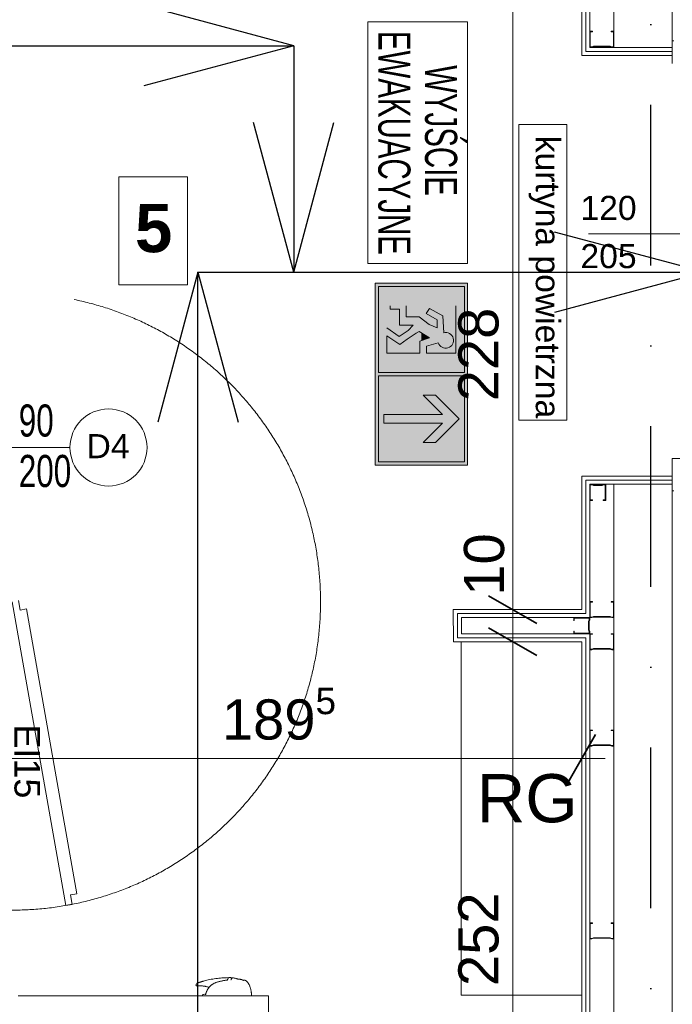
# Model space of a CAD drawing. Header units: millimetres. Extents: x 2016045 to 2079203, y -1576958 to -1542749.
# Tile 85 of 109: x 2039351 to 2041383, y -1559279 to -1556215. Entities that reach past the tile are written whole.
import ezdxf

# ---------------------------------------------------------------- set-up
doc = ezdxf.new("R2010")
doc.units = ezdxf.units.MM
doc.header["$MEASUREMENT"] = 0
doc.linetypes.add('Dashed', pattern=[5644.44, 2822.22, -2822.22])
doc.linetypes.add('OSIE', pattern=[1000, 500, -250, 0, -250])
for name, color, linetype, lineweight in [('a___przekrojowa___0.5_Nr_pióra__1', 7, 'Continuous', 0), ('Budowlane - Sciany Wew_Nr_pióra__251', 94, 'Continuous', 20), ('Budowlane - Sciany Wew_Nr_pióra__7', 7, 'Continuous', 13), ('Budowlane - Sciany Zew_Nr_pióra__7', 7, 'Continuous', 13), ('Komory_Nr_pióra__1', 7, 'Continuous', 0), ('Konstrukcja - podkonstrukcja pod panele - belki_Nr_pióra__7', 7, 'Continuous', 13), ('Konstrukcja - scian dzialowych_Nr_pióra__7', 7, 'Continuous', 13), ('MAPA SKAN_Nr_pióra__1', 7, 'Continuous', 0), ('MAPA SKAN_Nr_pióra__7', 7, 'Continuous', 13), ('opis pomieszczeń_Nr_pióra__1', 7, 'Continuous', 0), ('opis pomieszczeń_Nr_pióra__7', 7, 'Continuous', 13), ('p.poz._Nr_pióra__1', 7, 'Continuous', 0), ('p.poz._Nr_pióra__16', 1, 'Continuous', 5), ('p.poz._Nr_pióra__91', 255, 'Continuous', 5), ('struktura_Nr_pióra__7', 7, 'Continuous', 13), ('WS_opis_Nr_pióra__1', 7, 'Continuous', 0), ('WS_opis_Nr_pióra__7', 7, 'Continuous', 13), ('Wymiarowanie_Nr_pióra__1', 7, 'Continuous', 0), ('znaczniki drzwi_Nr_pióra__1', 7, 'Continuous', 0), ('znaczniki drzwi_Nr_pióra__7', 7, 'Continuous', 13), ('Ściany zewnętrzne_Nr_pióra__1', 7, 'Continuous', 0), ('Ściany_Nr_pióra__51', 5, 'Continuous', 13), ('Ślusarka_okienna_Nr_pióra__1', 7, 'Continuous', 0), ('Ślusarka_okienna_Nr_pióra__7', 7, 'Continuous', 13)]:
    doc.layers.add(name, color=color, linetype=linetype, lineweight=lineweight)
for name, color, linetype, lineweight, true_color in [('drzwi_Nr_pióra__30', 7, 'Continuous', 13, 0x0322fc), ('EWAKUACJA_Nr_pióra__105', 7, 'Continuous', 25, 0xa40f02), ('Komory_Nr_pióra__12', 7, 'Continuous', 5, 0x9f9f9f), ('MEBLE PKN_Nr_pióra__11', 7, 'Continuous', 5, 0x6d6d6d), ('MEBLE PKN_Nr_pióra__12', 7, 'Continuous', 5, 0x9f9f9f), ('OSIE_Nr_pióra__2', 7, 'Continuous', 25, 0x0322fc), ('p.poz._Nr_pióra__153', 7, 'Continuous', 20, 0x006200), ('Wymiarowanie_Nr_pióra__3', 7, 'Continuous', 35, 0x008200), ('Ślusarka_okienna_Nr_pióra__30', 7, 'Continuous', 13, 0x0322fc)]:
    doc.layers.add(name, color=color, linetype=linetype, lineweight=lineweight, true_color=true_color)
for name, color, linetype in [('EWAKUACJA', 7, 'Continuous'), ('Wymiarowanie', 7, 'Continuous'), ('Ściany zewnętrzne', 7, 'Continuous')]:
    doc.layers.add(name, color=color, linetype=linetype)
doc.styles.add('GENERATED_STYLE_1', font='arial.ttf')
doc.styles.add('GENERATED_STYLE_2', font='txt')
doc.styles.add('GENERATED_STYLE_4', font='arial.ttf')
doc.dimstyles.new('GENERATED_STYLE__1', dxfattribs={"dimtxt": 125, "dimasz": 114, "dimexe": 0.18, "dimexo": 0, "dimgap": 0.09, "dimtad": 1, "dimtih": 1, "dimtoh": 1, "dimdec": 0, "dimlfac": 0.1, "dimzin": 0, "dimdsep": 46, "dimtxsty": 'GENERATED_STYLE_1', "dimblk": 'ARROWHEAD_2', "dimblk1": 'ARROWHEAD_2', "dimblk2": 'ARROWHEAD_2', "dimcen": 0.09, "dimclrd": 7, "dimclre": 7, "dimclrt": 7, "dimadec": 4, "dimazin": 0, "dimtfac": 1, "dimtdec": 4, "dimtmove": 0, "dimatfit": 3, "dimfxl": 0, "dimtolj": 1, "dimtzin": 0, "dimarcsym": 0})
doc.dimstyles.new('GENERATED_STYLE__2', dxfattribs={"dimtxt": 125, "dimasz": 114, "dimexe": 0.18, "dimexo": 0, "dimgap": 0.09, "dimtad": 1, "dimdec": 0, "dimlfac": 0.1, "dimzin": 0, "dimdsep": 46, "dimtxsty": 'GENERATED_STYLE_1', "dimblk": 'ARROWHEAD_2', "dimblk1": 'ARROWHEAD_2', "dimblk2": 'ARROWHEAD_2', "dimcen": 0.09, "dimclrd": 7, "dimclre": 7, "dimclrt": 7, "dimadec": 4, "dimazin": 0, "dimtfac": 1, "dimtdec": 4, "dimtmove": 2, "dimatfit": 3, "dimfxl": 0, "dimtolj": 1, "dimtzin": 0, "dimarcsym": 0})
doc.dimstyles.new('GENERATED_STYLE__3', dxfattribs={"dimtxt": 125, "dimasz": 114, "dimexe": 0.18, "dimexo": 0, "dimgap": 0.09, "dimtad": 1, "dimdec": 0, "dimlfac": 0.1, "dimzin": 0, "dimdsep": 46, "dimtxsty": 'GENERATED_STYLE_1', "dimblk": 'ARROWHEAD_2', "dimblk1": 'ARROWHEAD_2', "dimblk2": 'ARROWHEAD_2', "dimcen": 0.09, "dimclrd": 7, "dimclre": 7, "dimclrt": 7, "dimadec": 4, "dimazin": 0, "dimtfac": 1, "dimtdec": 4, "dimtmove": 0, "dimatfit": 3, "dimfxl": 0, "dimtolj": 1, "dimtzin": 0, "dimarcsym": 0})

# ---------------------------------------------------------------- blocks, each defined once
blk = doc.blocks.new('Ściana_25', base_point=(2041382.9, -1552390.9))
at = {"layer": 'Ściany zewnętrzne_Nr_pióra__1', "linetype": 'Continuous', "flags": 128}
for points in [[(2041382.9, -1552390.9), (2041382.9, -1556280.9)], [(2041387.9, -1556280.9), (2041382.9, -1556280.9)]]:
    blk.add_lwpolyline(points, dxfattribs=at)
blk = doc.blocks.new('Ściana_41', base_point=(2041382.9, -1557680.9))
at = {"layer": 'Ściany zewnętrzne_Nr_pióra__1', "linetype": 'Continuous', "flags": 128}
for points in [[(2041382.9, -1557680.9), (2041382.9, -1567210.9)], [(2041387.9, -1557680.9), (2041382.9, -1557680.9)]]:
    blk.add_lwpolyline(points, dxfattribs=at)
blk = doc.blocks.new('Linia_4', base_point=(2037665.1, -1556295.8))
at = {"layer": 'EWAKUACJA_Nr_pióra__105', "linetype": 'Continuous'}
for p, q in [((2040204.5, -1556295.8), (2039738, -1556170.8)), ((2037665.1, -1556295.8), (2040204.5, -1556295.8)), ((2040204.5, -1556295.8), (2039738, -1556420.8))]:
    blk.add_line(p, q, dxfattribs=at)
blk = doc.blocks.new('Linia_5', base_point=(2040204.5, -1556295.8))
at = {"layer": 'EWAKUACJA_Nr_pióra__105', "linetype": 'Continuous'}
for p, q in [((2040204.5, -1556295.8), (2040204.5, -1557000.9)), ((2040204.5, -1557000.9), (2040079.5, -1556534.4)), ((2040204.5, -1557000.9), (2040329.5, -1556534.4))]:
    blk.add_line(p, q, dxfattribs=at)
blk = doc.blocks.new('Linia_6', base_point=(2039906.4, -1557000.9))
at = {"layer": 'EWAKUACJA_Nr_pióra__105', "linetype": 'Continuous'}
for p, q in [((2041482.9, -1557000.9), (2041016.4, -1556875.9)), ((2039906.4, -1557000.9), (2041482.9, -1557000.9)), ((2041482.9, -1557000.9), (2041016.4, -1557125.9))]:
    blk.add_line(p, q, dxfattribs=at)
blk = doc.blocks.new('Linia_11', base_point=(2039906.4, -1561770.8))
at = {"layer": 'EWAKUACJA_Nr_pióra__105', "linetype": 'Continuous'}
for p, q in [((2039906.4, -1557000.9), (2039781.4, -1557467.4)), ((2039906.4, -1561770.8), (2039906.4, -1557000.9)), ((2039906.4, -1557000.9), (2040031.4, -1557467.4))]:
    blk.add_line(p, q, dxfattribs=at)
blk = doc.blocks.new('*D106', base_point=(1682719.6, -1237567.4))
at = {"layer": 'Wymiarowanie_Nr_pióra__1', "linetype": 'Continuous'}
for p, q in [((2040773.6, -1555770.9), (2040998.6, -1555770.9)), ((2040886.1, -1555770.9), (2040886.1, -1558051)), ((2040773.6, -1558051), (2040998.6, -1558051))]:
    blk.add_line(p, q, dxfattribs=at)
at = {"layer": 'Wymiarowanie_Nr_pióra__3', "linetype": 'Continuous'}
for p, q in [((2040961.1, -1555814.2), (2040811.1, -1555727.6)), ((2040961.1, -1558094.3), (2040811.1, -1558007.7))]:
    blk.add_line(p, q, dxfattribs=at)
at = {"layer": 'Wymiarowanie_Nr_pióra__1', "char_height": 125, "attachment_point": 7, "rotation": 90, "style": 'GENERATED_STYLE_1'}
for s, insert in [('\\A1;{\\fArial|b0|i0|c238|p38;228}', (2040843.6, -1557402.5)), ('\\A1;{\\fArial|b0|i0|c238|p38;10}', (2040861.1, -1558007.6))]:
    blk.add_mtext(s, dxfattribs=dict(at, insert=insert))
blk = doc.blocks.new('ARROWHEAD_2')
at = {"color": 0, "linetype": 'Continuous', "lineweight": 0}
for p, q in [((-0.378, -0.655), (0.378, 0.655)), ((0, 0), (-1, 0))]:
    blk.add_line(p, q, dxfattribs=at)
blk = doc.blocks.new('*D107', base_point=(1682719.6, -1237567.4))
at = {"layer": 'Wymiarowanie_Nr_pióra__1', "linetype": 'Continuous'}
for p, q in [((2040773.6, -1558051), (2040998.6, -1558051)), ((2040886.1, -1558051), (2040886.1, -1558150.9)), ((2040773.6, -1558150.9), (2040998.6, -1558150.9))]:
    blk.add_line(p, q, dxfattribs=at)
at = {"layer": 'Wymiarowanie_Nr_pióra__3', "linetype": 'Continuous'}
for p, q in [((2040961.1, -1558094.3), (2040811.1, -1558007.7)), ((2040961.1, -1558194.2), (2040811.1, -1558107.6))]:
    blk.add_line(p, q, dxfattribs=at)
blk = doc.blocks.new('*D108', base_point=(1682719.6, -1237567.4))
at = {"layer": 'Wymiarowanie_Nr_pióra__1', "linetype": 'Continuous'}
for p, q in [((2040886.1, -1558150.9), (2040886.1, -1560670.9)), ((2040773.6, -1560670.9), (2040998.6, -1560670.9)), ((2040886.1, -1560670.9), (2040886.1, -1560744.3))]:
    blk.add_line(p, q, dxfattribs=at)
at = {"layer": 'Wymiarowanie_Nr_pióra__3', "linetype": 'Continuous'}
for p, q in [((2040961.1, -1558194.2), (2040811.1, -1558107.6)), ((2040811.1, -1560627.6), (2040961.1, -1560714.2))]:
    blk.add_line(p, q, dxfattribs=at)
at = {"layer": 'Wymiarowanie_Nr_pióra__1', "insert": (2040843.6, -1559222.6), "char_height": 125, "attachment_point": 7, "rotation": 90, "style": 'GENERATED_STYLE_1'}
blk.add_mtext('\\A1;{\\fArial|b0|i0|c238|p38;252}', dxfattribs=at)
blk = doc.blocks.new('*D126', base_point=(1682719.6, -1237567.4))
at = {"layer": 'Wymiarowanie_Nr_pióra__1', "linetype": 'Continuous'}
for p, q in [((2044173.5, -1556060.9), (2043948.5, -1556060.9)), ((2044061, -1559800.9), (2044061, -1556060.9)), ((2044173.5, -1559800.9), (2043948.5, -1559800.9))]:
    blk.add_line(p, q, dxfattribs=at)
at = {"layer": 'Wymiarowanie_Nr_pióra__3', "linetype": 'Continuous'}
for p, q in [((2043986, -1556017.6), (2044136, -1556104.2)), ((2043986, -1559757.6), (2044136, -1559844.2))]:
    blk.add_line(p, q, dxfattribs=at)
at = {"layer": 'Wymiarowanie_Nr_pióra__1', "insert": (2044036, -1558073.2), "char_height": 125, "attachment_point": 7, "rotation": 90, "style": 'GENERATED_STYLE_1'}
blk.add_mtext('\\A1;{\\fArial|b0|i0|c238|p38;374}', dxfattribs=at)
blk = doc.blocks.new('*D143', base_point=(1682719.6, -1237567.4))
at = {"layer": 'Wymiarowanie_Nr_pióra__1', "linetype": 'Continuous'}
for p, q in [((2021278.9, -1556060.9), (2021053.9, -1556060.9)), ((2021166.4, -1559800.9), (2021166.4, -1556060.9)), ((2021278.9, -1559800.9), (2021053.9, -1559800.9))]:
    blk.add_line(p, q, dxfattribs=at)
at = {"layer": 'Wymiarowanie_Nr_pióra__3', "linetype": 'Continuous'}
for p, q in [((2021091.4, -1556017.6), (2021241.4, -1556104.2)), ((2021091.4, -1559757.6), (2021241.4, -1559844.2))]:
    blk.add_line(p, q, dxfattribs=at)
at = {"layer": 'Wymiarowanie_Nr_pióra__1', "insert": (2021141.4, -1558073.2), "char_height": 125, "attachment_point": 7, "rotation": 90, "style": 'GENERATED_STYLE_1'}
blk.add_mtext('\\A1;{\\fArial|b0|i0|c238|p38;374}', dxfattribs=at)
blk = doc.blocks.new('*D193', base_point=(1682719.6, -1237567.4))
at = {"layer": 'Wymiarowanie_Nr_pióra__1', "linetype": 'Continuous'}
for p, q in [((2039207.9, -1558627.3), (2039207.9, -1558402.3)), ((2041101, -1558627.3), (2041101, -1558402.3)), ((2039207.9, -1558514.8), (2041101, -1558514.8)), ((2041101, -1558514.8), (2041174.4, -1558514.8))]:
    blk.add_line(p, q, dxfattribs=at)
at = {"layer": 'Wymiarowanie_Nr_pióra__3', "linetype": 'Continuous'}
for p, q in [((2039251.2, -1558439.8), (2039164.6, -1558589.8)), ((2041057.7, -1558589.8), (2041144.3, -1558439.8))]:
    blk.add_line(p, q, dxfattribs=at)
at = {"layer": 'Wymiarowanie_Nr_pióra__1', "insert": (2039980.9, -1558491.9), "char_height": 125, "attachment_point": 7, "style": 'GENERATED_STYLE_1'}
blk.add_mtext('\\A1;{\\fArial|b0|i0|c238|p38;189\\fArial|b0|i0|c238|p38;\\A1{\\H.66x;\\S5^  ;}}', dxfattribs=at)

msp = doc.modelspace()

# ---------------------------------------------------------------- hatches: boundary and pattern name
at = {"layer": 'p.poz._Nr_pióra__153', "linetype": 'Continuous'}
h = msp.add_hatch(color=256, dxfattribs=at)
h.paths.add_polyline_path([(2040601.9, -1557045.3), (2040601.9, -1557105.6), (2040554, -1557105.6), (2040554, -1557139.5), (2040594.9, -1557139.5), (2040601.9, -1557144.9), (2040601.9, -1557189), (2040595.4, -1557185), (2040585.8, -1557190.6), (2040557.8, -1557209.5), (2040534.9, -1557225.6), (2040494.7, -1557198.5), (2040494.7, -1557253), (2040597.5, -1557253), (2040597.5, -1557215.4), (2040601.9, -1557213.9), (2040601.9, -1557313.3), (2040467.9, -1557313.3), (2040467.9, -1557045.3)])
h.paths.add_polyline_path([(2040576.7, -1557165.8), (2040533.6, -1557165.8), (2040533.6, -1557115.6), (2040504.5, -1557115.6), (2040504.5, -1557105.6), (2040494.7, -1557105.6), (2040494.7, -1557173.6), (2040532.5, -1557200.4), (2040560.2, -1557181.7)], flags=0)
for points in [[(2040709.1, -1557253), (2040709.1, -1557105.6), (2040601.9, -1557105.6), (2040601.9, -1557045.3), (2040735.9, -1557045.3), (2040735.9, -1557313.3), (2040601.9, -1557313.3), (2040601.9, -1557213.9), (2040627.4, -1557204.7), (2040601.9, -1557189), (2040601.9, -1557144.9), (2040626.1, -1557163.5), (2040651.4, -1557174), (2040651.4, -1557149.2), (2040616.8, -1557129.7), (2040626.9, -1557114), (2040669, -1557136.2), (2040671.3, -1557189.1, -2.327184), (2040654.2, -1557220.2), (2040617.5, -1557230.8), (2040617.5, -1557253)], [(2040484.6, -1557470.7), (2040601.9, -1557470.7), (2040601.9, -1557591.3), (2040467.9, -1557591.3), (2040467.9, -1557323.3), (2040601.9, -1557323.3), (2040601.9, -1557443.9), (2040484.6, -1557443.9)], [(2040645.4, -1557531), (2040719.1, -1557457.3), (2040645.4, -1557383.6), (2040607.5, -1557383.6), (2040667.8, -1557443.9), (2040601.9, -1557443.9), (2040601.9, -1557323.3), (2040735.9, -1557323.3), (2040735.9, -1557591.3), (2040601.9, -1557591.3), (2040601.9, -1557470.7), (2040667.8, -1557470.7), (2040607.5, -1557531)]]:
    msp.add_hatch(color=256, dxfattribs=at).paths.add_polyline_path(points)
at = {"layer": 'p.poz._Nr_pióra__91', "linetype": 'Continuous'}
h = msp.add_hatch(color=256, dxfattribs=at)
h.paths.add_polyline_path([(2040745.9, -1557035.2), (2040745.9, -1557601.4), (2040457.8, -1557601.4), (2040457.8, -1557035.2)])
h.paths.add_polyline_path([(2040735.9, -1557045.3), (2040467.9, -1557045.3), (2040467.9, -1557313.3), (2040735.9, -1557313.3)], flags=0)
h.paths.add_polyline_path([(2040467.9, -1557591.3), (2040735.9, -1557591.3), (2040735.9, -1557323.3), (2040467.9, -1557323.3)], flags=0)
for points in [[(2040533.6, -1557115.6), (2040533.6, -1557165.8), (2040576.7, -1557165.8), (2040560.2, -1557181.7), (2040532.5, -1557200.4), (2040494.7, -1557173.6), (2040494.7, -1557105.6), (2040504.5, -1557105.6), (2040504.5, -1557115.6)], [(2040709.1, -1557105.6), (2040709.1, -1557253), (2040617.5, -1557253), (2040617.5, -1557230.8), (2040654.2, -1557220.2, 2.327184), (2040671.3, -1557189.1), (2040669, -1557136.2), (2040626.9, -1557114), (2040616.8, -1557129.7), (2040651.4, -1557149.2), (2040651.4, -1557174), (2040626.1, -1557163.5), (2040594.9, -1557139.5), (2040554, -1557139.5), (2040554, -1557108.3), (2040554, -1557105.6)], [(2040585.8, -1557190.6), (2040595.4, -1557185), (2040601.9, -1557189), (2040601.9, -1557213.9), (2040597.5, -1557215.4), (2040597.5, -1557253), (2040494.7, -1557253), (2040494.7, -1557198.5), (2040534.9, -1557225.6), (2040557.8, -1557209.5)], [(2040627.4, -1557204.7), (2040601.9, -1557213.9), (2040601.9, -1557189)], [(2040601.9, -1557443.9), (2040667.8, -1557443.9), (2040607.5, -1557383.6), (2040645.4, -1557383.6), (2040719.1, -1557457.3), (2040645.4, -1557531), (2040607.5, -1557531), (2040667.8, -1557470.7), (2040601.9, -1557470.7)], [(2040484.6, -1557443.9), (2040601.9, -1557443.9), (2040601.9, -1557470.7), (2040484.6, -1557470.7)]]:
    msp.add_hatch(color=256, dxfattribs=at).paths.add_polyline_path(points)

# ---------------------------------------------------------------- linework, layer by layer
at = {"layer": 'a___przekrojowa___0.5_Nr_pióra__1', "linetype": 'Continuous'}
msp.add_line((2041101, -1557635.9), (2041382.9, -1557635.9), dxfattribs=at)
at = {"layer": 'Budowlane - Sciany Wew_Nr_pióra__251', "linetype": 'Continuous'}
for p, q in [((2041113.5, -1556313.4), (2041113.5, -1555758.4)), ((2041126, -1556300.9), (2041126, -1555745.9)), ((2041113.5, -1556313.4), (2041382.9, -1556313.4)), ((2041126, -1556300.9), (2041382.9, -1556300.9)), ((2041113.5, -1557648.4), (2041382.9, -1557648.4)), ((2041113.5, -1558063.5), (2041113.5, -1557648.4)), ((2041126, -1557660.9), (2041382.9, -1557660.9)), ((2041126, -1558076), (2041126, -1557680.9)), ((2040713.9, -1558138.4), (2040713.8, -1558063.5)), ((2040713.8, -1558063.5), (2041113.5, -1558063.5)), ((2040726.4, -1558125.9), (2040726.3, -1558076)), ((2040726.3, -1558076), (2041126, -1558076)), ((2041126, -1558126), (2040726.4, -1558125.9)), ((2041126, -1559775.9), (2041126, -1558126)), ((2041113.5, -1558138.5), (2040713.9, -1558138.4)), ((2041113.5, -1559763.4), (2041113.5, -1558138.5))]:
    msp.add_line(p, q, dxfattribs=at)
at = {"layer": 'Budowlane - Sciany Wew_Nr_pióra__7', "linetype": 'Continuous'}
for p, q in [((2041176, -1557685.9), (2041176, -1557685.4)), ((2041101, -1558126), (2041101.5, -1558126))]:
    msp.add_line(p, q, dxfattribs=at)
at = {"layer": 'Budowlane - Sciany Zew_Nr_pióra__7', "linetype": 'Continuous'}
for p, q in [((2041382.9, -1556280.9), (2041382.9, -1556203.9)), ((2041382.9, -1559797.9), (2041382.9, -1557700.9))]:
    msp.add_line(p, q, dxfattribs=at)
at = {"layer": 'drzwi_Nr_pióra__30', "linetype": 'Continuous'}
for p, q in [((2041382.9, -1556280.9), (2041382.9, -1556350.9)), ((2041382.9, -1557580.9), (2041432.9, -1557580.9)), ((2041382.9, -1557680.9), (2041382.9, -1557580.9))]:
    msp.add_line(p, q, dxfattribs=at)
at = {"layer": 'Komory_Nr_pióra__1', "linetype": 'Dashed'}
for p, q in [((2039999.9, -1559198.7), (2039996.8, -1559204.1)), ((2040000.8, -1559197.2), (2039999.9, -1559198.7)), ((2040025.6, -1559199.3), (2040025.4, -1559199.2)), ((2040025.8, -1559199.4), (2040025.6, -1559199.3)), ((2039902.7, -1559214.8), (2039900.5, -1559218.7)), ((2039902.9, -1559214.6), (2039902.7, -1559214.8)), ((2039903, -1559214.3), (2039902.9, -1559214.6)), ((2039903.2, -1559214.1), (2039903, -1559214.3)), ((2039903.4, -1559213.9), (2039903.2, -1559214.1)), ((2039903.7, -1559213.7), (2039903.4, -1559213.9)), ((2039903.9, -1559213.6), (2039903.7, -1559213.7)), ((2039904.1, -1559213.4), (2039903.9, -1559213.6)), ((2039904.3, -1559213.3), (2039904.1, -1559213.4)), ((2039904.5, -1559213.2), (2039904.3, -1559213.3)), ((2039904.8, -1559213.1), (2039904.5, -1559213.2)), ((2039905, -1559213), (2039904.8, -1559213.1)), ((2039919.4, -1559222), (2039918.5, -1559221.9)), ((2039920.9, -1559222.2), (2039919.4, -1559222)), ((2039922.8, -1559222.5), (2039920.9, -1559222.2)), ((2039924.6, -1559222.7), (2039922.8, -1559222.5)), ((2039926.4, -1559223), (2039924.6, -1559222.7)), ((2039928.3, -1559223.4), (2039926.4, -1559223)), ((2039930, -1559223.8), (2039928.3, -1559223.4)), ((2039931.7, -1559224.1), (2039930, -1559223.8)), ((2039934, -1559224.7), (2039931.7, -1559224.1)), ((2039936.1, -1559225.3), (2039934, -1559224.7)), ((2039938, -1559225.9), (2039936.1, -1559225.3)), ((2039939.8, -1559226.4), (2039938, -1559225.9)), ((2039940.9, -1559226.8), (2039939.8, -1559226.4)), ((2039998.4, -1559203.9), (2039998.1, -1559203.9)), ((2039998.7, -1559203.8), (2039998.4, -1559203.9)), ((2039998.8, -1559203.8), (2039998.7, -1559203.8)), ((2039998.9, -1559203.8), (2039998.8, -1559203.8)), ((2039999, -1559203.7), (2039998.9, -1559203.8)), ((2039998.9, -1559203.8), (2039998.9, -1559203.8)), ((2039998.9, -1559203.8), (2039998.9, -1559203.8)), ((2040025.9, -1559199.5), (2040025.8, -1559199.4)), ((2040026.1, -1559199.6), (2040025.9, -1559199.5)), ((2040026.2, -1559199.8), (2040026.1, -1559199.6)), ((2040026.4, -1559200), (2040026.2, -1559199.8)), ((2040026.5, -1559200.2), (2040026.4, -1559200)), ((2040026.6, -1559200.4), (2040026.5, -1559200.2)), ((2040050.4, -1559204.5), (2040046.2, -1559204.5)), ((2040125.2, -1559253), (2039346.8, -1559253)), ((2039920.1, -1559252.8), (2039920.4, -1559251.6)), ((2040073.1, -1559252.8), (2039920.1, -1559252.8)), ((2039930.6, -1559247.3), (2039923.6, -1559248.5)), ((2039923.8, -1559253), (2039923.9, -1559252.8)), ((2040068.1, -1559253), (2040068.1, -1559252.8)), ((2040125.9, -1559352.2), (2040125.9, -1559253.7))]:
    msp.add_line(p, q, dxfattribs=at)
for centre, radius, start, end in [((2040003.2, -1559496.5), 300, 90.5481, 105.2579), ((2040000.3, -1559197), 0.5, 330, 90.5491), ((2040003.4, -1559197), 0.5, 89.8178, 149.9955), ((2040003.1, -1559286.4), 90, 75.6725, 89.8155), ((2039902.2, -1559219.7), 2, 150.0458, 276.6991), ((2039908.7, -1559321.5), 100, 84.3898, 93.5902), ((2040002, -1559492.8), 296.1, 107.4095, 109.122), ((2040003.3, -1559496.6), 300.1, 105.2584, 107.4201), ((2039979.8, -1559258.6), 50.2, 105.7072, 157.7388), ((2040027, -1559434), 231.8, 97.1545, 105.214), ((2038324, -1573797.3), 14695.9, 83.29915, 83.34879), ((2040036.6, -1559219.3), 17.7, 59.8398, 82.714), ((2040006.3, -1559272.3), 78.7, 58.0399, 60.16), ((2040050.6, -1559213.5), 9.02, 46.6763, 91.4795), ((2040025.9, -1559239.6), 45, 18, 46.6532), ((2039983.1, -1559253.5), 90, 0.5, 18), ((2039924.3, -1559252.5), 4, 99.8416, 166.98), ((2039996.8, -1559266.3), 68.9, 157.169, 166.1485), ((2040125.2, -1559253.7), 0.741, 359.8826, 90)]:
    msp.add_arc(centre, radius, start, end, dxfattribs=at)
at = {"layer": 'Komory_Nr_pióra__12', "linetype": 'Dashed'}
msp.add_arc((2038658, -1558419.1), 1562.2, 329.8502, 330.1498, dxfattribs=at)
at = {"layer": 'Konstrukcja - podkonstrukcja pod panele - belki_Nr_pióra__7', "linetype": 'Continuous'}
msp.add_line((2041382.9, -1559797.9), (2041382.9, -1557700.9), dxfattribs=at)
at = {"layer": 'Konstrukcja - scian dzialowych_Nr_pióra__7', "linetype": 'Continuous'}
for p, q in [((2041201, -1556300.9), (2041201, -1552440.9)), ((2041126, -1556300.9), (2041126, -1556250.9)), ((2041126, -1556250.9), (2041133.5, -1556250.9)), ((2041133.5, -1556252.6), (2041127.7, -1556252.6)), ((2041127.7, -1556252.6), (2041127.7, -1556299.3)), ((2041133.5, -1556250.9), (2041134.2, -1556250.9)), ((2041134.2, -1556252.6), (2041133.5, -1556252.6)), ((2041134.2, -1556250.9), (2041134.7, -1556251.4)), ((2041134.7, -1556252.1), (2041134.2, -1556252.6)), ((2041134.7, -1556251.4), (2041134.7, -1556252.1)), ((2041192.9, -1556251.4), (2041193.5, -1556250.9)), ((2041192.9, -1556252.1), (2041192.9, -1556251.4)), ((2041193.5, -1556252.6), (2041192.9, -1556252.1)), ((2041193.5, -1556250.9), (2041201, -1556250.9)), ((2041199.4, -1556252.6), (2041193.5, -1556252.6)), ((2041199.4, -1556299.3), (2041199.4, -1556252.6)), ((2041201, -1556250.9), (2041201, -1556300.9)), ((2041132.7, -1556300.9), (2041126, -1556300.9)), ((2041127.7, -1556299.3), (2041132.4, -1556299.3)), ((2041132.4, -1556299.3), (2041137.7, -1556297.3)), ((2041138, -1556298.9), (2041132.7, -1556300.9)), ((2041137.7, -1556297.3), (2041189.3, -1556297.3)), ((2041189, -1556298.9), (2041138, -1556298.9)), ((2041194.4, -1556300.9), (2041189, -1556298.9)), ((2041189.3, -1556297.3), (2041194.7, -1556299.3)), ((2041201, -1556300.9), (2041194.4, -1556300.9)), ((2041194.7, -1556299.3), (2041199.4, -1556299.3)), ((2041126, -1557710.9), (2041126, -1557660.9)), ((2041126, -1557660.9), (2041132.7, -1557660.9)), ((2041132.4, -1557662.6), (2041127.7, -1557662.6)), ((2041127.7, -1557662.6), (2041127.7, -1557709.3)), ((2041137.7, -1557664.6), (2041132.4, -1557662.6)), ((2041132.7, -1557660.9), (2041138, -1557662.9)), ((2041151, -1557664.6), (2041137.7, -1557664.6)), ((2041138, -1557662.9), (2041151, -1557662.9)), ((2041151, -1557662.9), (2041164, -1557662.9)), ((2041164.3, -1557664.6), (2041151, -1557664.6)), ((2041164, -1557662.9), (2041169.4, -1557660.9)), ((2041169.7, -1557662.6), (2041164.3, -1557664.6)), ((2041169.4, -1557660.9), (2041176, -1557660.9)), ((2041174.4, -1557662.6), (2041169.7, -1557662.6)), ((2041174.4, -1557709.3), (2041174.4, -1557662.6)), ((2041176, -1557660.9), (2041176, -1557710.9)), ((2041201, -1567210.9), (2041201, -1557660.9)), ((2041126, -1557710.9), (2041133.5, -1557710.9)), ((2041133.5, -1557710.9), (2041126, -1557710.9)), ((2041127.7, -1557709.3), (2041133.5, -1557709.3)), ((2041133.5, -1557709.3), (2041134.2, -1557709.3)), ((2041133.5, -1557710.9), (2041134.2, -1557710.9)), ((2041134.2, -1557711), (2041133.5, -1557710.9)), ((2041134.2, -1557709.3), (2041134.7, -1557709.8)), ((2041134.7, -1557710.5), (2041134.2, -1557711)), ((2041134.2, -1557710.9), (2041134.7, -1557711.4)), ((2041134.7, -1557709.8), (2041134.7, -1557710.5)), ((2041168, -1557709.7), (2041168.5, -1557709.3)), ((2041168, -1557710.5), (2041168, -1557709.7)), ((2041168.5, -1557710.9), (2041168, -1557710.5)), ((2041168.5, -1557709.3), (2041174.4, -1557709.3)), ((2041168.5, -1557710.9), (2041176, -1557710.9)), ((2041176, -1557710.9), (2041168.5, -1557710.9)), ((2041126, -1558076), (2041126, -1558026)), ((2041126, -1558026), (2041133.5, -1558026)), ((2041133.5, -1558027.6), (2041127.7, -1558027.6)), ((2041127.7, -1558027.6), (2041127.7, -1558074.3)), ((2041133.5, -1558026), (2041134.2, -1558026)), ((2041134.2, -1558027.7), (2041133.5, -1558027.6)), ((2041134.2, -1558026), (2041134.7, -1558026.5)), ((2041134.7, -1558027.2), (2041134.2, -1558027.7)), ((2041134.7, -1558026.5), (2041134.7, -1558027.2)), ((2041192.9, -1558026.4), (2041193.5, -1558026)), ((2041192.9, -1558027.2), (2041192.9, -1558026.4)), ((2041193.5, -1558027.6), (2041192.9, -1558027.2)), ((2041193.5, -1558026), (2041201, -1558026)), ((2041199.4, -1558027.6), (2041193.5, -1558027.6)), ((2041199.4, -1558074.3), (2041199.4, -1558027.6)), ((2041201, -1558026), (2041201, -1558076)), ((2041076.1, -1558084.2), (2041075.6, -1558084.7)), ((2041076, -1558076), (2041076, -1558083.5)), ((2041076, -1558083.5), (2041076, -1558076)), ((2041076, -1558076), (2041126, -1558076)), ((2041076, -1558083.5), (2041076.1, -1558084.2)), ((2041076, -1558084.2), (2041076, -1558083.5)), ((2041076.5, -1558084.7), (2041076, -1558084.2)), ((2041077.2, -1558084.7), (2041076.5, -1558084.7)), ((2041077.7, -1558084.2), (2041077.2, -1558084.7)), ((2041124.4, -1558077.7), (2041077.7, -1558077.7)), ((2041077.7, -1558077.7), (2041077.7, -1558083.5)), ((2041077.7, -1558083.5), (2041077.7, -1558084.2)), ((2041122.4, -1558087.7), (2041124.4, -1558082.3)), ((2041122.4, -1558101), (2041122.4, -1558087.7)), ((2041126, -1558082.7), (2041124, -1558088)), ((2041124, -1558088), (2041124, -1558101)), ((2041124.4, -1558082.3), (2041124.4, -1558077.7)), ((2041132.7, -1558076), (2041126, -1558076)), ((2041126, -1558076), (2041126, -1558082.7)), ((2041127.7, -1558074.3), (2041132.4, -1558074.3)), ((2041132.4, -1558074.3), (2041137.7, -1558072.3)), ((2041138, -1558074), (2041132.7, -1558076)), ((2041137.7, -1558072.3), (2041189.3, -1558072.3)), ((2041189, -1558074), (2041138, -1558074)), ((2041194.4, -1558076), (2041189, -1558074)), ((2041189.3, -1558072.3), (2041194.7, -1558074.3)), ((2041201, -1558076), (2041194.4, -1558076)), ((2041194.7, -1558074.3), (2041199.4, -1558074.3)), ((2041076, -1558118.5), (2041076.5, -1558117.9)), ((2041076, -1558118.5), (2041076, -1558126)), ((2041076, -1558126), (2041076, -1558118.5)), ((2041126, -1558126), (2041076, -1558126)), ((2041076.5, -1558117.9), (2041077.2, -1558117.9)), ((2041077.2, -1558117.9), (2041077.7, -1558118.5)), ((2041077.7, -1558118.5), (2041077.7, -1558124.3)), ((2041077.7, -1558124.3), (2041124.4, -1558124.3)), ((2041122.4, -1558114.3), (2041122.4, -1558101)), ((2041124.4, -1558119.6), (2041122.4, -1558114.3)), ((2041124, -1558101), (2041124, -1558114)), ((2041124, -1558114), (2041126, -1558119.3)), ((2041124.4, -1558124.3), (2041124.4, -1558119.6)), ((2041126, -1558119.3), (2041126, -1558126)), ((2041126, -1558176), (2041126, -1558126)), ((2041126, -1558126), (2041133.5, -1558126)), ((2041133.5, -1558126), (2041134.2, -1558126)), ((2041134.2, -1558126), (2041134.7, -1558126.5)), ((2041134.7, -1558126.5), (2041134.7, -1558127.2)), ((2041192.9, -1558126.4), (2041193.5, -1558126)), ((2041192.9, -1558127.2), (2041192.9, -1558126.4)), ((2041193.5, -1558126), (2041201, -1558126)), ((2041201, -1558126), (2041201, -1558176)), ((2041133.5, -1558127.6), (2041127.7, -1558127.6)), ((2041127.7, -1558127.6), (2041127.7, -1558174.3)), ((2041134.2, -1558127.7), (2041133.5, -1558127.6)), ((2041134.7, -1558127.2), (2041134.2, -1558127.7)), ((2041193.5, -1558127.6), (2041192.9, -1558127.2)), ((2041199.4, -1558127.6), (2041193.5, -1558127.6)), ((2041199.4, -1558174.3), (2041199.4, -1558127.6)), ((2041132.7, -1558176), (2041126, -1558176)), ((2041127.7, -1558174.3), (2041132.4, -1558174.3)), ((2041132.4, -1558174.3), (2041137.7, -1558172.3)), ((2041138, -1558174), (2041132.7, -1558176)), ((2041137.7, -1558172.3), (2041189.3, -1558172.3)), ((2041189, -1558174), (2041138, -1558174)), ((2041194.4, -1558176), (2041189, -1558174)), ((2041189.3, -1558172.3), (2041194.7, -1558174.3)), ((2041201, -1558176), (2041194.4, -1558176)), ((2041194.7, -1558174.3), (2041199.4, -1558174.3)), ((2041126, -1558475.8), (2041126, -1558425.8)), ((2041126, -1558425.8), (2041133.5, -1558425.8)), ((2041133.5, -1558427.5), (2041127.7, -1558427.5)), ((2041127.7, -1558427.5), (2041127.7, -1558474.2)), ((2041133.5, -1558425.8), (2041134.2, -1558425.8)), ((2041134.2, -1558427.5), (2041133.5, -1558427.5)), ((2041134.2, -1558425.8), (2041134.7, -1558426.3)), ((2041134.7, -1558427), (2041134.2, -1558427.5)), ((2041134.7, -1558426.3), (2041134.7, -1558427)), ((2041192.9, -1558426.3), (2041193.5, -1558425.8)), ((2041192.9, -1558427), (2041192.9, -1558426.3)), ((2041193.5, -1558427.5), (2041192.9, -1558427)), ((2041193.5, -1558425.8), (2041201, -1558425.8)), ((2041199.4, -1558427.5), (2041193.5, -1558427.5)), ((2041199.4, -1558474.2), (2041199.4, -1558427.5)), ((2041201, -1558425.8), (2041201, -1558475.8)), ((2041132.7, -1558475.8), (2041126, -1558475.8)), ((2041127.7, -1558474.2), (2041132.4, -1558474.2)), ((2041132.4, -1558474.2), (2041137.7, -1558472.2)), ((2041138, -1558473.8), (2041132.7, -1558475.8)), ((2041137.7, -1558472.2), (2041189.3, -1558472.2)), ((2041189, -1558473.8), (2041138, -1558473.8)), ((2041194.4, -1558475.8), (2041189, -1558473.8)), ((2041189.3, -1558472.2), (2041194.7, -1558474.2)), ((2041201, -1558475.8), (2041194.4, -1558475.8)), ((2041194.7, -1558474.2), (2041199.4, -1558474.2)), ((2041126, -1559025.8), (2041133.5, -1559025.8)), ((2041133.5, -1559027.5), (2041127.7, -1559027.5)), ((2041127.7, -1559027.5), (2041127.7, -1559074.2)), ((2041133.5, -1559025.8), (2041134.2, -1559025.8)), ((2041134.2, -1559027.5), (2041133.5, -1559027.5)), ((2041134.2, -1559025.8), (2041134.7, -1559026.3)), ((2041134.7, -1559027), (2041134.2, -1559027.5)), ((2041134.7, -1559026.3), (2041134.7, -1559027)), ((2041192.9, -1559026.3), (2041193.5, -1559025.8)), ((2041192.9, -1559027), (2041192.9, -1559026.3)), ((2041193.5, -1559027.5), (2041192.9, -1559027)), ((2041193.5, -1559025.8), (2041201, -1559025.8)), ((2041199.4, -1559027.5), (2041193.5, -1559027.5)), ((2041199.4, -1559074.2), (2041199.4, -1559027.5)), ((2041201, -1559025.8), (2041201, -1559075.8)), ((2041132.7, -1559075.8), (2041126, -1559075.8)), ((2041127.7, -1559074.2), (2041132.4, -1559074.2)), ((2041132.4, -1559074.2), (2041137.7, -1559072.2)), ((2041138, -1559073.8), (2041132.7, -1559075.8)), ((2041137.7, -1559072.2), (2041189.3, -1559072.2)), ((2041189, -1559073.8), (2041138, -1559073.8)), ((2041194.4, -1559075.8), (2041189, -1559073.8)), ((2041189.3, -1559072.2), (2041194.7, -1559074.2)), ((2041201, -1559075.8), (2041194.4, -1559075.8)), ((2041194.7, -1559074.2), (2041199.4, -1559074.2))]:
    msp.add_line(p, q, dxfattribs=at)
at = {"layer": 'MAPA SKAN_Nr_pióra__7', "linetype": 'Continuous'}
for p, q in [((2040726, -1559251), (2040726, -1558151)), ((2041101.4, -1559251), (2040726, -1559251))]:
    msp.add_line(p, q, dxfattribs=at)
at = {"layer": 'MEBLE PKN_Nr_pióra__12', "linetype": 'Continuous'}
for p, q in [((2040904.8, -1557461), (2040904.8, -1556540.8)), ((2041054.8, -1556540.8), (2040904.8, -1556540.8)), ((2041054.8, -1557461), (2041054.8, -1556540.8)), ((2040904.8, -1557461), (2041054.8, -1557461))]:
    msp.add_line(p, q, dxfattribs=at)
at = {"layer": 'opis pomieszczeń_Nr_pióra__1', "linetype": 'Continuous', "flags": 128}
msp.add_lwpolyline([(2039660.2, -1556703.9), (2039874.1, -1556703.9), (2039874.1, -1557039.6), (2039660.2, -1557039.6)], close=True, dxfattribs=at)
at = {"layer": 'OSIE_Nr_pióra__2', "linetype": 'OSIE'}
msp.add_line((2041316.4, -1572981.5), (2041316.4, -1549568.1), dxfattribs=at)
at = {"layer": 'p.poz._Nr_pióra__1', "linetype": 'Continuous'}
for p, q in [((2040745.9, -1557035.2), (2040457.8, -1557035.2)), ((2040457.8, -1557601.4), (2040457.8, -1557035.2)), ((2040735.9, -1557045.3), (2040467.9, -1557045.3)), ((2040467.9, -1557313.3), (2040467.9, -1557045.3)), ((2040735.9, -1557313.3), (2040735.9, -1557045.3)), ((2040745.9, -1557601.4), (2040745.9, -1557035.2)), ((2040709.1, -1557253), (2040709.1, -1557105.6)), ((2040494.7, -1557253), (2040494.7, -1557198.5)), ((2040597.5, -1557253), (2040494.7, -1557253)), ((2040709.1, -1557253), (2040617.5, -1557253)), ((2040735.9, -1557313.3), (2040467.9, -1557313.3)), ((2040735.9, -1557323.3), (2040467.9, -1557323.3)), ((2040467.9, -1557591.3), (2040467.9, -1557323.3)), ((2040735.9, -1557591.3), (2040735.9, -1557323.3)), ((2040607.5, -1557383.6), (2040667.8, -1557443.9)), ((2040607.5, -1557383.6), (2040645.4, -1557383.6)), ((2040645.4, -1557383.6), (2040719.1, -1557457.3)), ((2040484.6, -1557443.9), (2040667.8, -1557443.9)), ((2040484.6, -1557470.7), (2040484.6, -1557443.9)), ((2040484.6, -1557470.7), (2040667.8, -1557470.7)), ((2040607.5, -1557531), (2040667.8, -1557470.7)), ((2040645.4, -1557531), (2040719.1, -1557457.3)), ((2040607.5, -1557531), (2040645.4, -1557531)), ((2040745.9, -1557601.4), (2040457.8, -1557601.4)), ((2040735.9, -1557591.3), (2040467.9, -1557591.3))]:
    msp.add_line(p, q, dxfattribs=at)
at = {"layer": 'p.poz._Nr_pióra__1', "linetype": 'Continuous', "flags": 128}
for points in [[(2040494.7, -1557173.6), (2040532.5, -1557200.4), (2040560.2, -1557181.7), (2040576.7, -1557165.8), (2040533.6, -1557165.8), (2040533.6, -1557115.6), (2040504.5, -1557115.6), (2040504.5, -1557105.6)], [(2040554, -1557105.6), (2040554, -1557139.5), (2040594.9, -1557139.5), (2040626.1, -1557163.5), (2040651.4, -1557174), (2040651.4, -1557149.2), (2040616.8, -1557129.7), (2040626.9, -1557114), (2040669, -1557136.2), (2040671.3, -1557189.1)], [(2040494.7, -1557198.5), (2040534.9, -1557225.6), (2040557.8, -1557209.5), (2040585.8, -1557190.6), (2040595.4, -1557185), (2040627.4, -1557204.7), (2040597.5, -1557215.4), (2040597.5, -1557253)], [(2040617.5, -1557253), (2040617.5, -1557230.8), (2040654.2, -1557220.2)]]:
    msp.add_lwpolyline(points, dxfattribs=at)
at = {"layer": 'p.poz._Nr_pióra__1', "linetype": 'Continuous'}
msp.add_arc((2040677.5, -1557212.8), 24.4, 197.5744, 104.5608, dxfattribs=at)
at = {"layer": 'struktura_Nr_pióra__7', "linetype": 'Continuous'}
for p, q in [((2041126, -1557673.4), (2041126, -1557660.9)), ((2041126, -1557685.9), (2041126, -1557673.4)), ((2041101, -1558076), (2041113.5, -1558076)), ((2041113.5, -1558076), (2041126, -1558076))]:
    msp.add_line(p, q, dxfattribs=at)
at = {"layer": 'WS_opis_Nr_pióra__1', "linetype": 'Continuous', "flags": 128}
msp.add_lwpolyline([(2040435, -1556973.9), (2040435, -1556221.7), (2040745.9, -1556221.7), (2040745.9, -1556973.9)], close=True, dxfattribs=at)
at = {"layer": 'znaczniki drzwi_Nr_pióra__1', "linetype": 'Continuous'}
msp.add_line((2041582.1, -1556880.9), (2041122.1, -1556880.9), dxfattribs=at)
msp.add_circle((2039627.9, -1557546.4), 120, dxfattribs=at)
at = {"layer": 'Ściany_Nr_pióra__51', "linetype": 'Continuous'}
for p, q in [((2041101.4, -1556325.9), (2041101.4, -1555770.9)), ((2041101.4, -1556325.9), (2041383, -1556325.9)), ((2041101, -1558051), (2041101, -1557635.9)), ((2041101.4, -1557635.9), (2041382.9, -1557635.9)), ((2040701.4, -1558150.9), (2040701.3, -1558051)), ((2040701.3, -1558051), (2041101, -1558051)), ((2041101, -1558151), (2040701.4, -1558150.9)), ((2041101, -1559775.9), (2041101, -1558151))]:
    msp.add_line(p, q, dxfattribs=at)
at = {"layer": 'Ślusarka_okienna_Nr_pióra__1', "linetype": 'Continuous'}
msp.add_line((2039507.9, -1557546.4), (2039007.9, -1557546.4), dxfattribs=at)
at = {"layer": 'Ślusarka_okienna_Nr_pióra__1', "linetype": 'Dashed'}
msp.add_arc((2039327.9, -1558026.4), 960, 270, 90, dxfattribs=at)
at = {"layer": 'Ślusarka_okienna_Nr_pióra__30', "linetype": 'Continuous'}
for p, q in [((2039494.6, -1558971.8), (2039327.9, -1558026.4)), ((2039347.6, -1558022.9), (2039352.8, -1558052.5)), ((2039352.8, -1558052.5), (2039372.5, -1558049)), ((2039372.5, -1558049), (2039528.8, -1558935.3)), ((2039528.8, -1558935.3), (2039509.1, -1558938.8)), ((2039509.1, -1558938.8), (2039514.3, -1558968.4)), ((2039514.3, -1558968.4), (2039494.6, -1558971.8))]:
    msp.add_line(p, q, dxfattribs=at)

# ---------------------------------------------------------------- block references
at = {"layer": 'EWAKUACJA', "color": 14, "linetype": 'Continuous', "lineweight": 25, "true_color": 0xa40f02}
for name, p in [('Linia_4', (2037665.1, -1556295.8)), ('Linia_5', (2040204.5, -1556295.8)), ('Linia_6', (2039906.4, -1557000.9)), ('Linia_11', (2039906.4, -1561770.8))]:
    msp.add_blockref(name, p, dxfattribs=at)
at = {"layer": 'Ściany zewnętrzne'}
for name, p in [('Ściana_25', (2041382.9, -1552390.9)), ('Ściana_41', (2041382.9, -1557680.9))]:
    msp.add_blockref(name, p, dxfattribs=at)

# ---------------------------------------------------------------- texts
at = {"layer": 'MAPA SKAN_Nr_pióra__1', "linetype": 'Continuous', "insert": (2040774, -1558715.2), "char_height": 150, "attachment_point": 7, "style": 'GENERATED_STYLE_1'}
msp.add_mtext('\\A1;{\\fArial|b0|i0|c238|p38;RG}', dxfattribs=at)
at = {"layer": 'MEBLE PKN_Nr_pióra__11', "linetype": 'Continuous', "insert": (2040935.4, -1556575.9), "char_height": 75, "attachment_point": 7, "rotation": 270, "style": 'GENERATED_STYLE_1'}
msp.add_mtext('\\A1;{\\fArial|b0|i0|c238|p38;kurtyna powietrzna}', dxfattribs=at)
at = {"layer": 'opis pomieszczeń_Nr_pióra__7', "linetype": 'Continuous', "insert": (2039710.2, -1556940.6), "char_height": 150, "attachment_point": 7, "style": 'GENERATED_STYLE_4'}
msp.add_mtext('\\A1;{\\fArial|b1|i0|c238|p38;5}', dxfattribs=at)
at = {"layer": 'p.poz._Nr_pióra__16', "linetype": 'Continuous', "insert": (2039334, -1558408.6), "char_height": 80, "attachment_point": 7, "rotation": 270, "style": 'GENERATED_STYLE_1'}
msp.add_mtext('\\A1;{\\fArial|b0|i0|c238|p38;EI15}', dxfattribs=at)
at = {"layer": 'WS_opis_Nr_pióra__7', "linetype": 'Continuous', "char_height": 100, "attachment_point": 9, "rotation": 270, "style": 'GENERATED_STYLE_2'}
for s, insert in [('\\A1;{\\W0.800000x;\\fArial Narrow Europa Środkowa|b0|i0|c0|p34;EWAKUACYJNE}', (2040466.3, -1556947)), ('\\A1;{\\W0.800000x;\\fArial Narrow Europa Środkowa|b0|i0|c0|p34;WYJŚCIE}', (2040611.8, -1556763.5))]:
    msp.add_mtext(s, dxfattribs=dict(at, insert=insert))
at = {"layer": 'znaczniki drzwi_Nr_pióra__7', "linetype": 'Continuous', "char_height": 75, "attachment_point": 9, "style": 'GENERATED_STYLE_1'}
for s, insert in [('\\A1;{\\fArial|b0|i0|c238|p38;120}', (2041271.8, -1556839.2)), ('\\A1;{\\fArial|b0|i0|c238|p38;205}', (2041271.8, -1556989.2)), ('\\A1;{\\fArial|b0|i0|c238|p38;D4}', (2039693.4, -1557579.6))]:
    msp.add_mtext(s, dxfattribs=dict(at, insert=insert))
at = {"layer": 'Ślusarka_okienna_Nr_pióra__7', "linetype": 'Continuous', "char_height": 100, "attachment_point": 7, "style": 'GENERATED_STYLE_1'}
for s, insert in [('\\A1;{\\W0.700000x;\\fArial|b0|i0|c238|p38;90}', (2039348.6, -1557513.8)), ('\\A1;{\\W0.700000x;\\fArial|b0|i0|c238|p38;200}', (2039348.6, -1557670.9))]:
    msp.add_mtext(s, dxfattribs=dict(at, insert=insert))

# ---------------------------------------------------------------- dimensions: what is measured, and where the dimension line sits
at = {"layer": 'Wymiarowanie', "linetype": 'Continuous'}
for base, p1, p2, angle, dimstyle, picture, middle in [((2040886.1, -1558051), (2040788.9, -1555770.9), (2040901.2, -1558051), 270, 'GENERATED_STYLE__2', '*D106', (2040781.1, -1557260.2)), ((2044061, -1556060.9), (2020876.3, -1559800.9), (2020826.3, -1556060.9), 90, 'GENERATED_STYLE__3', '*D126', (2043973.5, -1557930.9)), ((2021166.4, -1556060.9), (2044226, -1559800.9), (2020826.3, -1556060.9), 90, 'GENERATED_STYLE__3', '*D143', (2021078.9, -1557930.9)), ((2040886.1, -1558150.9), (2040901.2, -1558051), (2040701.4, -1558150.9), 270, 'GENERATED_STYLE__3', '*D107', (2040798.6, -1557912.8)), ((2040886.1, -1560670.9), (2040701.4, -1558150.9), (2040461.4, -1560670.9), 270, 'GENERATED_STYLE__2', '*D108', (2040781.1, -1559080.3))]:
    dim = msp.add_linear_dim(base=base, p1=p1, p2=p2, angle=angle, dimstyle=dimstyle, dxfattribs=at)
    dim.commit()
    dim.dimension.update_dxf_attribs({"geometry": picture, "text_midpoint": middle, "dimtype": 160, "text_rotation": 90})
dim = msp.add_linear_dim(base=(2041101, -1558514.8), p1=(2039207.9, -1558715.9), p2=(2041101, -1558151), dimstyle='GENERATED_STYLE__1', dxfattribs=at)
dim.commit()
dim.dimension.update_dxf_attribs({"geometry": '*D193', "text_midpoint": (2040248.3, -1558427.3), "dimtype": 160})

doc.saveas('drawing.dxf')
